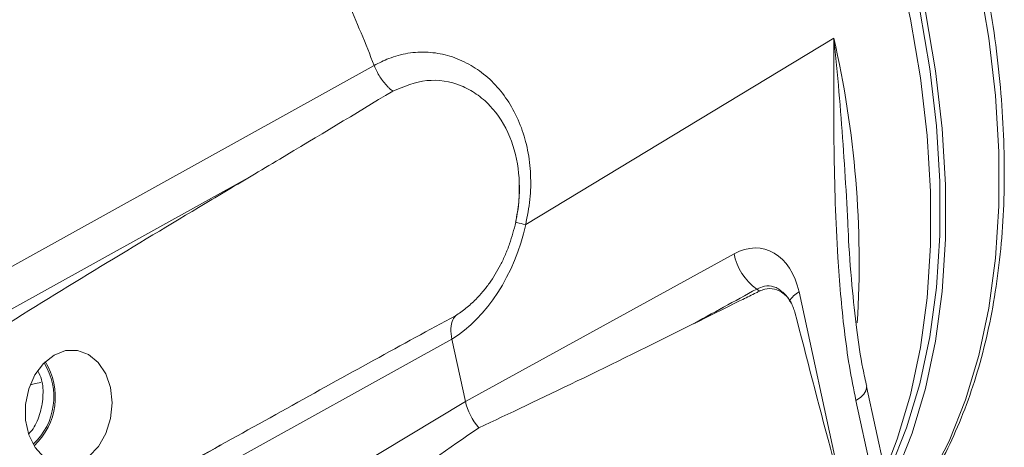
# Model space of a CAD drawing. Header units: inches. Extents: x 0.3 to 33.9, y 0.2 to 21.6.
# Tile 23 of 25: x 30.431 to 32.019, y 18.662 to 19.352. Entities that reach past the tile are written whole.
import ezdxf

# ---------------------------------------------------------------- set-up
doc = ezdxf.new("R2010")
doc.units = ezdxf.units.IN
doc.header["$MEASUREMENT"] = 0

msp = doc.modelspace()

# ---------------------------------------------------------------- linework, layer by layer
at = {"color": 7, "linetype": 'Continuous', "lineweight": 15}
for p, q in [((31.7439, 19.3222), (31.2471, 19.0211)), ((31.0028, 19.2777), (31.0028, 19.2776)), ((31.1499, 18.7359), (31.5831, 18.9741)), ((31.128, 18.8363), (30.4691, 18.4708)), ((31.1499, 18.7359), (31.128, 18.8363)), ((31.128, 18.8363), (31.128, 18.8363)), ((31.8288, 18.6121), (31.7967, 18.76)), ((31.8085, 18.6038), (31.7796, 18.7371)), ((30.6961, 18.4621), (31.1499, 18.7359)), ((30.4825, 18.5139), (30.7566, 18.666))]:
    msp.add_line(p, q, dxfattribs=at)
at = {"color": 8, "linetype": 'Continuous', "lineweight": 15}
msp.add_line((31.6879, 18.9125), (31.7597, 18.5818), dxfattribs=at)
at = {"color": 8, "linetype": 'Continuous', "lineweight": 15, "flags": 128}
for points in [[(31.8207, 19.9041), (31.8618, 19.8067), (31.8982, 19.7088), (31.9298, 19.6109), (31.9563, 19.5135), (31.9777, 19.4171), (31.9939, 19.3222), (32.0047, 19.2292), (32.0101, 19.1387), (32.0101, 19.0511), (32.0047, 18.9668), (31.9939, 18.8864), (31.9777, 18.8101), (31.9563, 18.7384), (31.9298, 18.6716), (31.8982, 18.6102), (31.8724, 18.5693)], [(31.8264, 18.6229), (31.8463, 18.6747), (31.8677, 18.7463), (31.8838, 18.8226), (31.8946, 18.903), (31.9, 18.9872), (31.9, 19.0747), (31.8946, 19.1651), (31.8838, 19.258), (31.8677, 19.3528), (31.8463, 19.4491), (31.8198, 19.5465), (31.7884, 19.6443), (31.752, 19.742), (31.711, 19.8393)], [(31.7796, 18.7371), (31.7869, 18.7423), (31.7924, 18.7475), (31.7957, 18.7528), (31.7969, 18.7578), (31.7966, 18.7601)]]:
    msp.add_lwpolyline(points, dxfattribs=at)
at = {"color": 7, "linetype": 'Continuous', "lineweight": 15, "flags": 128}
for points in [[(31.7269, 19.8504), (31.7676, 19.7537), (31.8038, 19.6566), (31.835, 19.5594), (31.8614, 19.4627), (31.8826, 19.367), (31.8986, 19.2727), (31.9093, 19.1804), (31.9147, 19.0906), (31.9147, 19.0036), (31.9093, 18.9199), (31.8986, 18.84), (31.8826, 18.7642), (31.8614, 18.693), (31.835, 18.6267), (31.8297, 18.6152)], [(31.7347, 19.8519), (31.7758, 19.7544), (31.8122, 19.6564), (31.8438, 19.5583), (31.8703, 19.4608), (31.8917, 19.3643), (31.9079, 19.2692), (31.9187, 19.1762), (31.9241, 19.0855), (31.9241, 18.9978), (31.9187, 18.9134), (31.9079, 18.8328), (31.8917, 18.7564), (31.8703, 18.6846), (31.8438, 18.6177), (31.8348, 18.5986)], [(30.0001, 18.7213), (30.0877, 18.7699), (30.438, 18.9643), (31.0028, 19.2777)], [(30.0378, 18.674), (30.1254, 18.7226), (30.4757, 18.917), (30.8041, 19.0992)], [(31.2471, 19.0211), (31.2431, 19.022), (31.2396, 19.0228), (31.2366, 19.0235), (31.2343, 19.0241), (31.2325, 19.0245), (31.2313, 19.0248), (31.2308, 19.0249), (31.2309, 19.0249)], [(30.4865, 18.8106), (30.4695, 18.7972), (30.4556, 18.7785), (30.4457, 18.7559), (30.4406, 18.731), (30.4407, 18.7058), (30.4459, 18.682), (30.4558, 18.6615), (30.4698, 18.6458), (30.4868, 18.636), (30.5055, 18.6328), (30.5246, 18.6366), (30.5425, 18.647), (30.5581, 18.6632), (30.5701, 18.6841), (30.5777, 18.708), (30.5802, 18.7333), (30.5776, 18.758), (30.5699, 18.7804), (30.5578, 18.7987), (30.5422, 18.8116), (30.5242, 18.8181), (30.5051, 18.8178), (30.4865, 18.8106)], [(30.4654, 18.7663), (30.4568, 18.7646), (30.4481, 18.7626)]]:
    msp.add_lwpolyline(points, dxfattribs=at)
at = {"color": 7, "linetype": 'Continuous', "lineweight": 15}
for centre, radius, start, end in [((28.6387, 18.3604), 2.5358, 21.2069, 23.7876), ((31.6717, 18.9908), 0.0902, 190.6189, 234.7443), ((31.5837, 18.8625), 0.0654, 51.6615, 56.5999), ((30.3807, 18.7432), 0.1079, 312.9079, 31.826), ((30.3823, 18.7429), 0.1038, 312.7009, 32.033)]:
    msp.add_arc(centre, radius, start, end, dxfattribs=at)
at = {"color": 8, "linetype": 'Continuous', "lineweight": 15}
for centre, radius, start, end in [((30.1688, 18.961), 1.616, 356.5011, 12.9142), ((31.7047, 18.8798), 0.0367, 117.1044, 151.9201)]:
    msp.add_arc(centre, radius, start, end, dxfattribs=at)
at = {"color": 7, "linetype": 'Continuous', "lineweight": 15}
for centre, major_axis, ratio, start_param, end_param in [((31.0777, 19.0607), (0.0518, 0.2449), 0.694591, 3.724118, 4.697841), ((31.6041, 18.8621), (0.0254, 0.12), 0.694591, 5.286538, 6.822428), ((43.0126, 25.2264), (26.0548, 14.2996), 0.001855, 4.254254, 4.258813), ((30.4548, 18.4302), (1.2108, 0.6996), 0.039195, 0.953123, 1.20548), ((31.9978, 19.1698), (1.1278, 0.5937), 0.043434, 3.867501, 4.245258), ((31.1906, 18.7259), (-0.03, 0.052), 0.577997, 1.066201, 1.88875), ((30.3453, 18.2158), (1.0999, 0.6937), 0.041726, 5.157663, 5.53542)]:
    msp.add_ellipse(centre, major_axis=major_axis, ratio=ratio, start_param=start_param, end_param=end_param, dxfattribs=at)
for points, knots in [([(31.8735, 18.5691), (31.881, 18.5799), (31.8995, 18.6062), (31.9249, 18.6529), (31.95, 18.7083), (31.9712, 18.7674), (31.9887, 18.8299), (32.0023, 18.8955), (32.0119, 18.9641), (32.0177, 19.0352), (32.0195, 19.1087), (32.0174, 19.1843), (32.0114, 19.2616), (32.0016, 19.3405), (31.988, 19.4204), (31.9707, 19.5012), (31.9499, 19.5824), (31.9256, 19.6635), (31.8983, 19.744), (31.8681, 19.8228), (31.8452, 19.8787), (31.8317, 19.9079), (31.8298, 19.9119)], [0, 0, 0, 0, 0.0367343, 0.0902656, 0.1438743, 0.1975372, 0.2512309, 0.3049341, 0.3586288, 0.4123001, 0.4659327, 0.5195133, 0.5730294, 0.6264648, 0.6797966, 0.7329904, 0.7859909, 0.8387039, 0.8909542, 0.9423763, 0.992063, 1, 1, 1, 1]), ([(31.7796, 18.7371), (31.7759, 18.7557), (31.7685, 18.7927), (31.7606, 18.8503), (31.7546, 18.9088), (31.7495, 18.9773), (31.746, 19.0556), (31.7441, 19.1438), (31.7436, 19.2323), (31.7438, 19.2919), (31.7439, 19.3218), (31.7439, 19.3222)], [0, 0, 0, 0, 0.100316, 0.200999, 0.302464, 0.40409, 0.552359, 0.700806, 0.849517, 0.998253, 1, 1, 1, 1]), ([(31.0028, 19.2776), (31.0066, 19.2798), (31.0143, 19.2841), (31.0322, 19.2918), (31.0572, 19.2987), (31.0893, 19.3004), (31.1214, 19.2951), (31.1517, 19.2832), (31.18, 19.2648), (31.2046, 19.2409), (31.2252, 19.2115), (31.2408, 19.1782), (31.2512, 19.1411), (31.2558, 19.1021), (31.2549, 19.0614), (31.2497, 19.0347), (31.2471, 19.0211)], [0, 0, 0, 0, 0.031549, 0.063231, 0.142075, 0.223102, 0.301262, 0.381634, 0.458283, 0.537171, 0.612878, 0.69091, 0.766753, 0.844992, 0.921329, 1, 1, 1, 1]), ([(31.0028, 19.2776), (31.0041, 19.2746), (31.0067, 19.2685), (31.0117, 19.2597), (31.0175, 19.2514), (31.0231, 19.245), (31.0282, 19.2401), (31.0311, 19.2377), (31.0326, 19.2366)], [0, 0, 0, 0, 0.188109, 0.381674, 0.569783, 0.763343, 0.881025, 1, 1, 1, 1]), ([(31.0326, 19.2366), (31.0509, 19.244), (31.0876, 19.2587), (31.1345, 19.2506), (31.1678, 19.2328), (31.1966, 19.2081), (31.2236, 19.1662), (31.2382, 19.1056), (31.2371, 19.0572), (31.2321, 19.0311), (31.2309, 19.0249)], [0, 0, 0, 0, 0.1714813, 0.3434446, 0.4274859, 0.5114925, 0.6703011, 0.8160925, 0.956417, 1, 1, 1, 1]), ([(30.8041, 19.0992), (30.8195, 19.1084), (30.8958, 19.1538), (30.9719, 19.1998), (31.0326, 19.2366)], [0, 0, 0, 0, 0.202656, 1, 1, 1, 1]), ([(30.8041, 19.0992), (30.7759, 19.0824), (30.6915, 19.032), (30.5509, 18.9472), (30.3863, 18.8456), (30.2254, 18.7446), (30.1218, 18.6742), (30.07, 18.6391)], [0, 0, 0, 0, 0.114153, 0.342459, 0.570778, 0.785343, 1, 1, 1, 1]), ([(31.2366, 19.0884), (31.2367, 19.0781), (31.2368, 19.057), (31.2328, 19.0358), (31.2307, 19.0249)], [0, 0, 0, 0, 0.485711, 1, 1, 1, 1]), ([(31.2309, 19.0249), (31.2295, 19.019), (31.2267, 19.0071), (31.2211, 18.9897), (31.2144, 18.9725), (31.2067, 18.9562), (31.198, 18.9408), (31.1885, 18.9263), (31.1781, 18.9128), (31.1656, 18.8991), (31.1509, 18.8856), (31.1394, 18.8779), (31.1337, 18.874)], [0, 0, 0, 0, 0.092222, 0.185075, 0.279948, 0.375536, 0.467487, 0.560101, 0.654818, 0.750265, 0.874316, 1, 1, 1, 1]), ([(31.797, 18.7602), (31.7949, 18.7697), (31.7883, 18.7992), (31.7802, 18.8537), (31.7725, 18.9265), (31.7683, 18.9801), (31.7673, 19.0096), (31.7672, 19.0111)], [0, 0, 0, 0, 0.120032, 0.372324, 0.659142, 0.983261, 1, 1, 1, 1]), ([(31.6243, 18.9138), (31.6225, 18.9129), (31.6134, 18.9085), (31.5763, 18.8902), (31.541, 18.8726), (31.513, 18.8587)], [0, 0, 0, 0, 0.048249, 0.242972, 1, 1, 1, 1]), ([(31.6812, 18.8797), (31.6791, 18.8858), (31.6749, 18.8982), (31.6629, 18.9112), (31.6484, 18.9181), (31.6349, 18.9182), (31.627, 18.915), (31.6243, 18.9138)], [0, 0, 0, 0, 0.220211, 0.44058, 0.660997, 0.880133, 1, 1, 1, 1]), ([(31.6751, 18.8939), (31.6739, 18.8966), (31.6706, 18.9038), (31.6647, 18.9091), (31.661, 18.9124)], [0, 0, 0, 0, 0.377585, 1, 1, 1, 1]), ([(31.7711, 18.5402), (31.7696, 18.5455), (31.7586, 18.5855), (31.728, 18.6983), (31.7001, 18.8065), (31.6812, 18.8797)], [0, 0, 0, 0, 0.0467735, 0.3555451, 1, 1, 1, 1]), ([(31.1337, 18.874), (31.1322, 18.8721), (31.1284, 18.8667), (31.1255, 18.8541), (31.1272, 18.8422), (31.128, 18.8363)], [0, 0, 0, 0, 0.230653, 0.615325, 1, 1, 1, 1]), ([(30.4456, 18.6836), (30.4473, 18.6854), (30.4551, 18.6935), (30.464, 18.7144), (30.4696, 18.7427), (30.4684, 18.768), (30.4626, 18.7806), (30.4605, 18.7851)], [0, 0, 0, 0, 0.071466, 0.331922, 0.592571, 0.852549, 1, 1, 1, 1]), ([(30.4897, 18.521), (30.5183, 18.5363), (30.6426, 18.6029), (30.7664, 18.6715), (30.8618, 18.7244)], [0, 0, 0, 0, 0.2297207, 1, 1, 1, 1])]:
    msp.add_open_spline(points, degree=3, knots=knots, dxfattribs=at)
at = {"color": 8, "linetype": 'Continuous', "lineweight": 15}
for points, knots in [([(31.7439, 19.3222), (31.744, 19.3218), (31.7455, 19.3072), (31.7499, 19.264), (31.756, 19.1928), (31.7619, 19.1082), (31.7653, 19.0477), (31.7669, 19.0155), (31.7671, 19.0111)], [0, 0, 0, 0, 0.003266, 0.139046, 0.410767, 0.683041, 0.955887, 1, 1, 1, 1]), ([(31.6197, 18.9171), (31.6239, 18.919), (31.633, 18.923), (31.645, 18.9219), (31.6545, 18.9185), (31.6584, 18.9144), (31.6602, 18.9125)], [0, 0, 0, 0, 0.295731, 0.635895, 0.829925, 1, 1, 1, 1])]:
    msp.add_open_spline(points, degree=3, knots=knots, dxfattribs=at)

doc.saveas('drawing.dxf')
